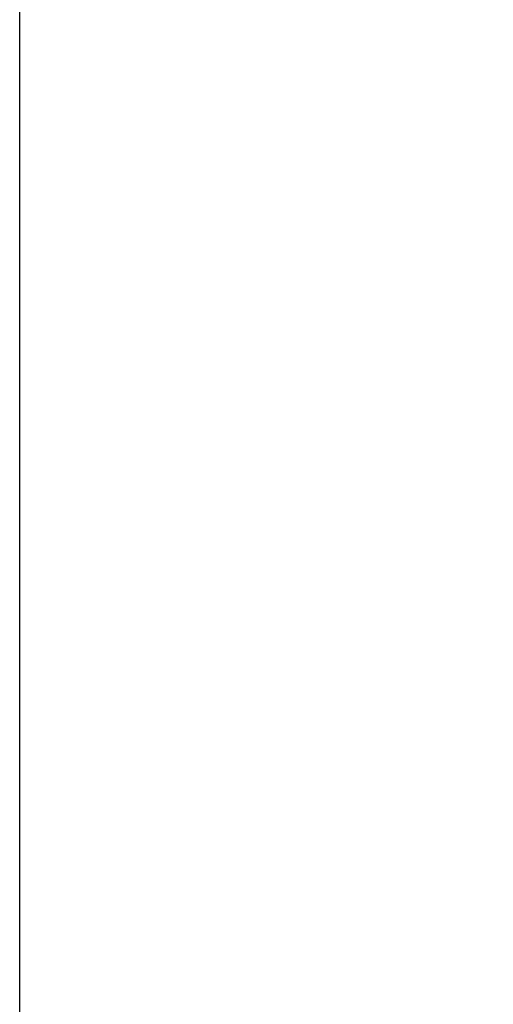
# Model space of a CAD drawing. Header units: millimetres. Extents: x -376 to 374, y -384 to 366.
# Tile 13 of 18: x -1 to 72, y 134 to 286. Entities that reach past the tile are written whole.
import ezdxf

# ---------------------------------------------------------------- set-up
doc = ezdxf.new("R2010")
doc.units = ezdxf.units.MM
doc.header["$MEASUREMENT"] = 0
doc.layers.add('Soround table top', color=7, linetype='Continuous', true_color=0x4c7c50)

msp = doc.modelspace()

# ---------------------------------------------------------------- linework, layer by layer
at = {"layer": 'Soround table top'}
for centre, radius in [((-0.78, -9.05, 376.9), 375), ((-0.78, -9.05, 371.9), 375), ((-0.78, -9.05, 374.4), 375), ((-0.78, -9.05, 371.9), 375), ((-0.78, -9.05, 376.9), 375), ((-0.78, -9.05, 383.9), 368), ((-0.78, -9.05, 390.9), 361), ((-0.78, -9.05, 390.9), 361)]:
    msp.add_arc(centre, radius, 0, 180, dxfattribs=at)
msp.add_open_spline([(-0.78, 365.95, 371.9), (-0.78, -9.05, 371.9), (-0.78, -384.05, 371.9)], degree=2, dxfattribs=at)

doc.saveas('drawing.dxf')
